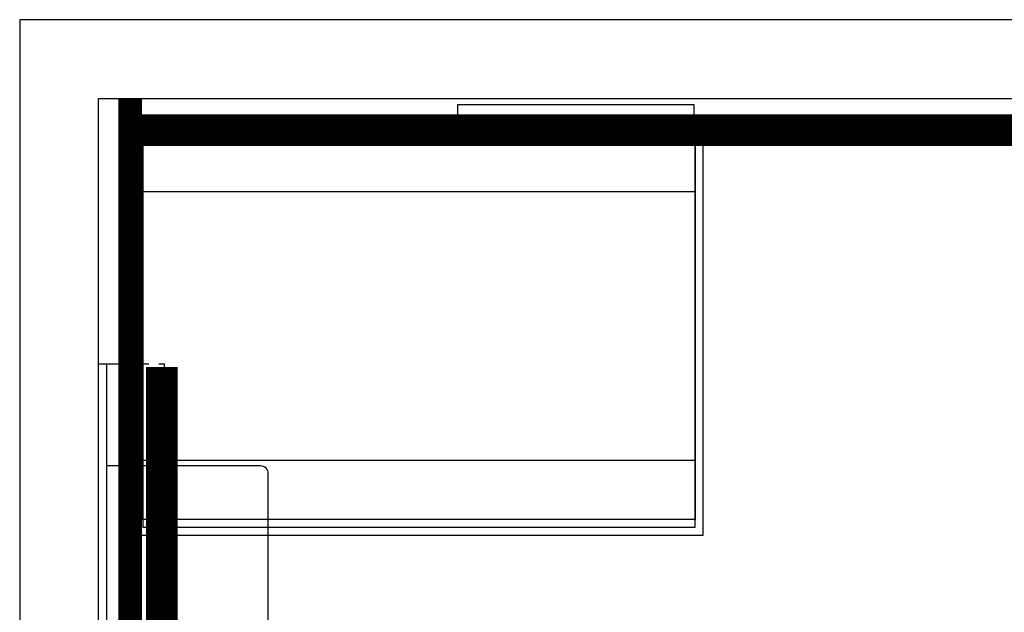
# Model space of a CAD drawing. Header units: centimetres. Extents: x 4120 to 19220, y -7417 to 180.
# Tile 191 of 223: x 15866 to 15990, y -1548 to -1473. Entities that reach past the tile are written whole.
import ezdxf

# ---------------------------------------------------------------- set-up
doc = ezdxf.new("R2010")
doc.units = ezdxf.units.CM
for name, pattern in [('DASH', [0.75, 0.5, -0.25]), ('DASHED', [19.05, 12.7, -6.35]), ('DGN_STYLE_2', [30.2, 18.12, -12.08])]:
    doc.linetypes.add(name, pattern=pattern)
doc.layers.add('A-Wykończenie ścian', color=5, linetype='Continuous', lineweight=20)
doc.layers.add('A_Wyposażenie', color=8, linetype='Continuous')
doc.layers.add('A_Ściany', color=2, linetype='Continuous')

msp = doc.modelspace()

# ---------------------------------------------------------------- linework, layer by layer
at = {"layer": 'A-Wykończenie ścian', "color": 241, "linetype": 'DGN_STYLE_2', "const_width": 3, "elevation": 0}
msp.add_lwpolyline([(15879.53, -1483.41), (15879.53, -1633.41)], dxfattribs=at)
at = {"layer": 'A-Wykończenie ścian', "color": 3, "const_width": 4, "elevation": 0}
msp.add_lwpolyline([(16051.53, -1487.41), (15879.53, -1487.41)], dxfattribs=at)
at = {"layer": 'A-Wykończenie ścian', "color": 157, "linetype": 'DASH', "lineweight": 20, "ltscale": 30, "const_width": 4, "elevation": 0}
msp.add_lwpolyline([(15883.53, -1517.41), (15883.53, -1633.41)], dxfattribs=at)
at = {"layer": 'A_Wyposażenie', "color": 8, "elevation": 0}
for points in [[(15920.98, -1486.19), (15950.98, -1486.19), (15950.98, -1484.19), (15920.98, -1484.19)], [(15952.11, -1538.71), (15952.11, -1485.71), (15880.11, -1485.71), (15880.11, -1538.71)], [(15951.11, -1537.71), (15951.11, -1486.71), (15881.11, -1486.71), (15881.11, -1537.71)]]:
    msp.add_lwpolyline(points, close=True, dxfattribs=at)
for points in [[(15881.11, -1536.71), (15881.11, -1487.71), (15951.11, -1487.71), (15951.11, -1536.71), (15881.11, -1536.71), (15881.11, -1529.21), (15951.11, -1529.21), (15951.11, -1495.21), (15881.11, -1495.21)], [(15875.53, -1633.41), (15875.53, -1517.01), (15876.53, -1517.01), (15876.53, -1633.41), (15875.53, -1633.41)]]:
    msp.add_lwpolyline(points, dxfattribs=at)
at = {"layer": 'A_Wyposażenie', "color": 8, "linetype": 'DASHED', "ltscale": 0.2, "elevation": 0}
msp.add_lwpolyline([(15875.53, -1633.41), (15875.53, -1517.01), (15883.83, -1517.01), (15883.83, -1633.41)], close=True, dxfattribs=at)
at = {"layer": 'A_Wyposażenie', "color": 8, "elevation": 0}
msp.add_lwpolyline([(15876.53, -1560.93), (15896.03, -1560.93, 0.414214), (15897.03, -1559.93), (15897.03, -1530.93, 0.414214), (15896.03, -1529.93), (15876.53, -1529.93), (15876.53, -1560.93)], format="xyb", dxfattribs=at)
at = {"layer": 'A_Ściany', "color": 7, "elevation": 0}
for points in [[(15865.53, -1473.41), (15865.53, -1645.91), (16061.53, -1645.91), (16061.53, -1588.41), (16051.53, -1588.41), (16051.53, -1633.41), (15875.53, -1633.41), (15875.53, -1483.41), (16051.53, -1483.41), (16051.53, -1488.41), (16061.53, -1488.41), (16061.53, -1473.41)], [(16061.53, -1473.41), (15865.53, -1473.41)]]:
    msp.add_lwpolyline(points, dxfattribs=at)

doc.saveas('drawing.dxf')
